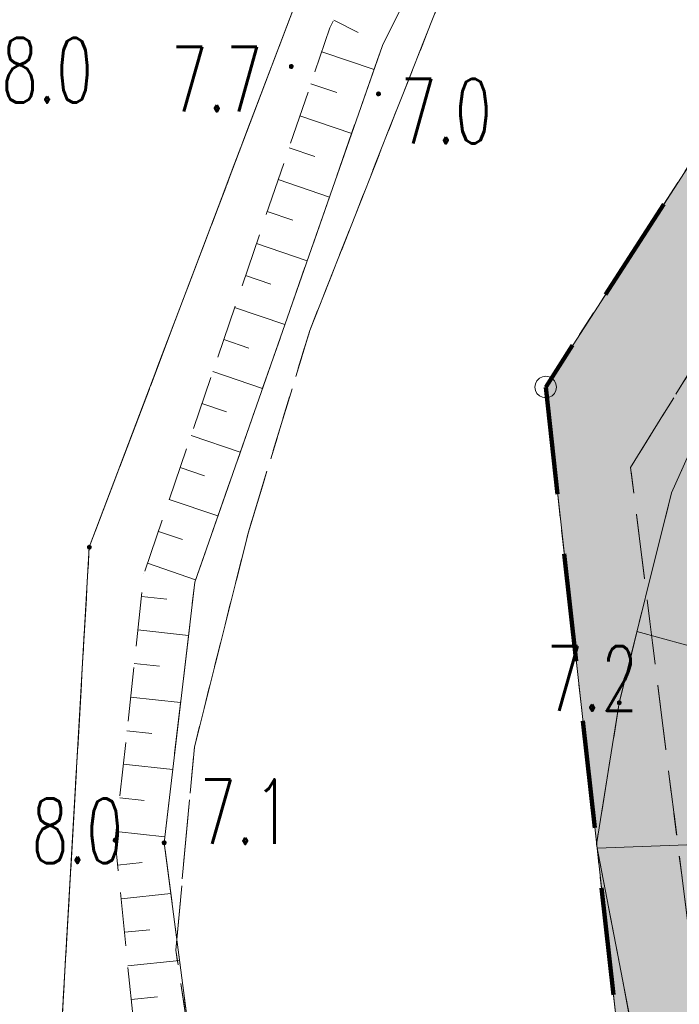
# Model space of a CAD drawing. Header units: millimetres. Extents: x -367306 to 168495, y -187323 to 82034.
# Tile 14 of 170: x -80115 to -64795, y -98903 to -76046. Entities that reach past the tile are written whole.
import ezdxf

# ---------------------------------------------------------------- set-up
doc = ezdxf.new("R2010")
doc.units = ezdxf.units.MM
doc.header["$MEASUREMENT"] = 0
for name, pattern in [('L_0_03', [1000, 500, -500]), ('L_0_05', [1750, 1250, -500]), ('L_0_06', [2000, 1500, -500]), ('Przerywana długa', [3900, 2500, -1400]), ('Przerywana gęsta', [900, 600, -300])]:
    doc.linetypes.add(name, pattern=pattern)
for name, color, linetype, lineweight, true_color in [('0_Nr_pióra__105', 7, 'Continuous', 5, 0xcae6ff), ('0_Nr_pióra__240', 7, 'Continuous', 18, 0xdcf887), ('sytuacja_Nr_pióra__65', 7, 'Continuous', 13, 0x80c2ff)]:
    doc.layers.add(name, color=color, linetype=linetype, lineweight=lineweight, true_color=true_color)
for name, color, linetype, lineweight in [('0_Nr_pióra__196', 1, 'Continuous', 100), ('Nowe_EGDE_Nr_pióra__8', 7, 'Continuous', 13), ('Nowe_EGDE_Nr_pióra__9', 7, 'Continuous', 13), ('Nowe_EGKK_Nr_pióra__8', 7, 'Continuous', 13), ('Nowe_EGKK_Nr_pióra__9', 7, 'Continuous', 13), ('Nowe_EGPG_Nr_pióra__7', 7, 'Continuous', 13), ('Nowe_EGPG_Nr_pióra__8', 7, 'Continuous', 13), ('Nowe_EGPG_Nr_pióra__9', 7, 'Continuous', 13), ('Nowe_EGUG_Nr_pióra__8', 7, 'Continuous', 13), ('Nowe_EGUG_Nr_pióra__9', 7, 'Continuous', 13), ('Nowe_OTRK_Nr_pióra__8', 7, 'Continuous', 13), ('Nowe_OTRK_Nr_pióra__9', 7, 'Continuous', 13), ('Nowe_OTRN_Nr_pióra__7', 7, 'Continuous', 13), ('Nowe_OTRN_Nr_pióra__8', 7, 'Continuous', 13), ('Nowe_OTRN_Nr_pióra__9', 7, 'Continuous', 13), ('Nowe_OTRN_O_Nr_pióra__8', 7, 'Continuous', 13), ('Nowe_OTWP_Nr_pióra__8', 7, 'Continuous', 13), ('Nowe_OTWP_Nr_pióra__9', 7, 'Continuous', 13), ('sytuacja_Nr_pióra__1', 7, 'Continuous', 13)]:
    doc.layers.add(name, color=color, linetype=linetype, lineweight=lineweight)
doc.styles.add('STYL_AUTOMATYCZNY_3', font='Simplex.shx')

msp = doc.modelspace()

# ---------------------------------------------------------------- hatches: boundary and pattern name
at = {"layer": '0_Nr_pióra__105', "linetype": 'Continuous', "lineweight": 0, "true_color": 0x505c66}
msp.add_hatch(color=251, dxfattribs=at).paths.add_polyline_path([(-67821.1, -84335.3), (-67809.7, -84435.9), (-66646.6, -94747.2), (-66188.4, -91903), (-64978.4, -87033), (-61968.4, -80313), (-55388.4, -70023), (-48488.4, -59393), (-42849.8, -50403.7), (-39078.4, -45333), (-35298.4, -38813), (-26394.5, -33540.5), (-32708.1, -34185.8), (-35272.4, -34447.9), (-35518.4, -34473), (-67752.3, -84347), (-67763.6, -84364.5)])
at = {"layer": '0_Nr_pióra__240', "linetype": 'Continuous', "lineweight": 0, "true_color": 0x2c311b}
h = msp.add_hatch(color=250, dxfattribs=at)
h.paths.add_polyline_path([(-66188.4, -91903), (-66614.5, -94548.3), (-66298.8, -97378.8), (-65984.3, -99017.4), (-65908.4, -99413), (-64712.2, -102204), (-58518.4, -110243), (-50111, -115999.3), (-47098.4, -116963), (-41453.6, -119928.7), (-34528.4, -123913), (-27542, -126699.5), (-17768.4, -130063), (-13738.4, -130763), (-10228.4, -130053), (-8250.8, -129253.7), (-6418.4, -128513), (1281.6, -122723), (6111.6, -118913), (10781.6, -111903), (16181.6, -103873), (18201.6, -100163), (20011.6, -95123), (16011.6, -93623), (16701.6, -91693), (20441.6, -93093), (21661.6, -88693), (23081.6, -83003), (27191.6, -71293), (30631.6, -60783), (31911.6, -55323), (29151.6, -51443), (28891.6, -49533), (30181.6, -45723), (31101.6, -42243), (34861.6, -35003), (38441.6, -36363), (38971.6, -36563), (43011.6, -35863), (44581.6, -34413), (45722.8, -32090.7, -0.0858455), (43856.1, -32295.1, -0.0456676), (39865.4, -31597.6, -0.4386501), (38513.6, -29386.7), (20761.8, -20593.2, 0.4093195), (15438.6, -22340.1), (11240.6, -30469.9), (6891.2, -41834.5, -0.0668962), (5615.5, -44174.5), (3147.5, -47540.4, 0.0944648), (1538.4, -50920.2), (137, -56275.4), (-2720.5, -55330.7), (-1367.1, -50171.2, -0.0924718), (512.1, -46189.6), (2949.5, -42813.9, 0.0650464), (4180.8, -40535.7), (8549.9, -29121), (12765.9, -20956.4, -0.4090793), (22094, -17890.9), (41430.9, -27449.7, 0.2885872), (44331.6, -27593), (15671.6, -9583), (6061.6, -22143), (-2038, -25712.7), (-2368.4, -26663), (-4378.4, -29603), (-6808.4, -31263), (-17975.2, -32480.7), (-18010.6, -32516.1), (-18046.1, -32585.8), (-18058.4, -32663), (-18054.4, -32688.2), (-26394.5, -33540.5), (-35298.4, -38813), (-39078.4, -45333), (-42849.8, -50403.7), (-48488.4, -59393), (-55388.4, -70023), (-61968.4, -80313), (-64978.4, -87033)])
h.paths.add_polyline_path([(-22028.4, -110463), (-14458.4, -114383), (-10478.4, -106393), (-10731.3, -106263.8), (-17938.4, -102583), (-21362.4, -109180), (-27768.4, -106013), (-28428.4, -107313)], flags=0)
h.paths.add_polyline_path([(-14658.4, -104253), (-10731.3, -106263.8), (-7868.4, -101253), (-9425.6, -100474.4), (-10288.4, -100043), (-11968.4, -103343), (-10808.4, -103943), (-9768.4, -101903), (-9568.4, -102003), (-10928.4, -104763), (-14088.4, -103153)], flags=0)
at = {"layer": 'Nowe_EGPG_Nr_pióra__7', "linetype": 'Continuous', "lineweight": 13}
msp.add_hatch(color=7, dxfattribs=at).paths.add_polyline_path([(-78498.4, -88338), (-78484.5, -88335.8), (-78471.9, -88329.4), (-78462, -88319.5), (-78455.6, -88306.9), (-78453.4, -88293), (-78455.6, -88279.1), (-78462, -88266.6), (-78471.9, -88256.6), (-78484.5, -88250.2), (-78498.4, -88248), (-78512.3, -88250.2), (-78524.8, -88256.6), (-78534.8, -88266.6), (-78541.2, -88279.1), (-78543.4, -88293), (-78541.2, -88306.9), (-78534.8, -88319.5), (-78524.8, -88329.4), (-78512.3, -88335.8)])
at = {"layer": 'Nowe_OTRN_Nr_pióra__7', "linetype": 'Continuous', "lineweight": 13}
for points in [[(-73851.7, -77132.8), (-73850.2, -77144.5), (-73845.7, -77155.3), (-73838.5, -77164.7), (-73829.2, -77171.8), (-73818.4, -77176.3), (-73806.7, -77177.8), (-73795.1, -77176.3), (-73784.2, -77171.8), (-73774.9, -77164.7), (-73767.7, -77155.3), (-73763.2, -77144.5), (-73761.7, -77132.8), (-73763.2, -77121.2), (-73767.7, -77110.3), (-73774.9, -77101), (-73784.2, -77093.9), (-73795.1, -77089.4), (-73806.7, -77087.8), (-73818.4, -77089.4), (-73829.2, -77093.9), (-73838.5, -77101), (-73845.7, -77110.3), (-73850.2, -77121.2)], [(-71826.5, -77769.2), (-71824.9, -77780.9), (-71820.4, -77791.7), (-71813.3, -77801.1), (-71804, -77808.2), (-71793.1, -77812.7), (-71781.5, -77814.2), (-71769.8, -77812.7), (-71759, -77808.2), (-71749.6, -77801.1), (-71742.5, -77791.7), (-71738, -77780.9), (-71736.5, -77769.2), (-71738, -77757.6), (-71742.5, -77746.7), (-71749.6, -77737.4), (-71759, -77730.3), (-71769.8, -77725.8), (-71781.5, -77724.2), (-71793.1, -77725.8), (-71804, -77730.3), (-71813.3, -77737.4), (-71820.4, -77746.7), (-71824.9, -77757.6)], [(-66233.4, -91903), (-66231.8, -91914.7), (-66227.4, -91925.5), (-66220.2, -91934.8), (-66210.9, -91942), (-66200, -91946.5), (-66188.4, -91948), (-66176.7, -91946.5), (-66165.9, -91942), (-66156.6, -91934.8), (-66149.4, -91925.5), (-66144.9, -91914.7), (-66143.4, -91903), (-66144.9, -91891.4), (-66149.4, -91880.5), (-66156.6, -91871.2), (-66165.9, -91864), (-66176.7, -91859.6), (-66188.4, -91858), (-66200, -91859.6), (-66210.9, -91864), (-66220.2, -91871.2), (-66227.4, -91880.5), (-66231.8, -91891.4)], [(-77943.4, -95093), (-77941.8, -95104.7), (-77937.4, -95115.5), (-77930.2, -95124.8), (-77920.9, -95132), (-77910, -95136.5), (-77898.4, -95138), (-77886.7, -95136.5), (-77875.9, -95132), (-77866.6, -95124.8), (-77859.4, -95115.5), (-77854.9, -95104.7), (-77853.4, -95093), (-77854.9, -95081.4), (-77859.4, -95070.5), (-77866.6, -95061.2), (-77875.9, -95054), (-77886.7, -95049.6), (-77898.4, -95048), (-77910, -95049.6), (-77920.9, -95054), (-77930.2, -95061.2), (-77937.4, -95070.5), (-77941.8, -95081.4)], [(-76803.4, -95153), (-76801.8, -95164.7), (-76797.4, -95175.5), (-76790.2, -95184.8), (-76780.9, -95192), (-76770, -95196.5), (-76758.4, -95198), (-76746.7, -95196.5), (-76735.9, -95192), (-76726.6, -95184.8), (-76719.4, -95175.5), (-76714.9, -95164.7), (-76713.4, -95153), (-76714.9, -95141.4), (-76719.4, -95130.5), (-76726.6, -95121.2), (-76735.9, -95114), (-76746.7, -95109.6), (-76758.4, -95108), (-76770, -95109.6), (-76780.9, -95114), (-76790.2, -95121.2), (-76797.4, -95130.5), (-76801.8, -95141.4)]]:
    msp.add_hatch(color=7, dxfattribs=at).paths.add_polyline_path(points)
at = {"layer": 'sytuacja_Nr_pióra__65', "linetype": 'Continuous', "lineweight": 0, "true_color": 0x192633}
h = msp.add_hatch(color=179, dxfattribs=at)
h.paths.add_polyline_path([(-35518.4, -34473), (-67898.4, -84573), (-66138.4, -100353), (-58518.4, -110243), (-42598.4, -121143), (-16648.4, -132123), (-1348.4, -129693), (3325.5, -137445.8), (6501.6, -134653), (31321.6, -148073), (43551.6, -131243), (55981.6, -97123), (70921.6, -40873), (56311.6, -36173), (44331.6, -27593), (34641.9, -21548.3), (33406.4, -22351.9), (22129.7, -25856.9, 0.3125645), (16459.2, -35763.1, 0.0639815), (16561.6, -47403, -0.0641372), (20517.6, -68873.4, -0.1525468), (13695.5, -93630.2), (3435.8, -112923.9, -0.0818728), (1461.6, -115509.5), (-6521.8, -122921.4, -0.1451753), (-12306.4, -125248.3, -0.1061481), (-20698.4, -125033, -0.0211831), (-52070.1, -110031, -0.0156571), (-52613.6, -109720), (-56888.4, -107093), (-58193.1, -105873.8, -0.0772249), (-60088.2, -103457.7), (-61531.9, -100882.9, -0.0991166), (-62742.3, -97148), (-63291.3, -92429.4, -0.0773758), (-63172.5, -89355.1), (-62676, -86815.8, -0.093547), (-61301.5, -83370.5), (-34907, -41842.2, -0.0487492), (-33708.7, -40309.7), (-33683.4, -40283.1, -0.1375551), (-29041.8, -37523.5, -0.0442175), (-27588.1, -37267), (-16029.6, -36267.8, 0.1385926), (-10942.3, -34343.2), (-4215.8, -29365.2), (-2512.8, -27715.9, 0.2008798), (-1007.6, -25258.6), (-17808.4, -32663)])
h.paths.add_polyline_path([(33381.6, -100123), (34081.6, -98183), (16701.6, -91693), (16011.6, -93623)], flags=0)

# ---------------------------------------------------------------- linework, layer by layer
at = {"layer": '0_Nr_pióra__196', "color": 1, "linetype": 'Przerywana długa', "lineweight": 100}
msp.add_lwpolyline([(55981.6, -97123), (70921.6, -40873), (56311.6, -36173), (44331.6, -27593), (15671.6, -9583), (6061.6, -22143), (-17808.4, -32663), (-35518.4, -34473), (-67898.4, -84573), (-66138.4, -100353), (-58518.4, -110243), (-42598.4, -121143), (-16648.4, -132123), (-1348.4, -129693), (3325.5, -137445.8), (6501.6, -134653), (31321.6, -148073), (43551.6, -131243)], close=True, dxfattribs=at)
at = {"layer": 'Nowe_EGDE_Nr_pióra__8', "color": 7, "linetype": 'Continuous', "lineweight": 13}
for p, q in [((-67898.4, -84573), (-67898.3, -84573)), ((-67898.4, -84573), (-67898.3, -84573)), ((-78498.4, -88293), (-78498.3, -88293)), ((-78498.4, -88293), (-78498.3, -88293))]:
    msp.add_line(p, q, dxfattribs=at)
at = {"layer": 'Nowe_EGDE_Nr_pióra__9', "color": 7, "linetype": 'Continuous', "lineweight": 13, "flags": 128}
for points in [[(-32248.4, -2403), (-37968.4, -18833), (-52388.4, -43803), (-56478.4, -49323), (-64648.4, -60323), (-72848.4, -73393), (-78498.4, -88293), (-79228.4, -100953), (-73598.4, -112563), (-60298.4, -123133), (-36138.4, -137363), (-13438.4, -142123), (-1728.4, -140123), (3311.6, -137403), (-1348.4, -129693), (-16648.4, -132123), (-42598.4, -121143), (-58518.4, -110243), (-66138.4, -100353), (-67898.4, -84573), (-35518.4, -34473), (-22298.4, -1863)], [(-78498.4, -88293), (-72848.4, -73393)], [(-79228.4, -100953), (-78498.4, -88293)]]:
    msp.add_lwpolyline(points, dxfattribs=at)
msp.add_lwpolyline([(55981.6, -97123), (70921.6, -40873), (56311.6, -36173), (44331.6, -27593), (15671.6, -9583), (6061.6, -22143), (-17808.4, -32663), (-35518.4, -34473), (-67898.4, -84573), (-66138.4, -100353), (-58518.4, -110243), (-42598.4, -121143), (-16648.4, -132123), (-1348.4, -129693), (3311.6, -137403), (6501.6, -134653), (31321.6, -148073), (43551.6, -131243)], close=True, dxfattribs=at)
at = {"layer": 'Nowe_EGKK_Nr_pióra__8', "color": 7, "linetype": 'Continuous', "lineweight": 13}
for p, q in [((-73378.4, -83263), (-73378.3, -83263)), ((-73378.4, -83263), (-73378.3, -83263)), ((-65928.4, -86443), (-65928.3, -86443)), ((-74808.4, -87963), (-74808.3, -87963)), ((-74808.4, -87963), (-74808.3, -87963)), ((-78498.4, -88293), (-78498.3, -88293)), ((-78498.4, -88293), (-78498.3, -88293)), ((-76058.4, -92933), (-76058.3, -92933)), ((-76058.4, -92933), (-76058.3, -92933)), ((-76488.4, -97643), (-76488.3, -97643)), ((-76488.4, -97643), (-76488.3, -97643))]:
    msp.add_line(p, q, dxfattribs=at)
at = {"layer": 'Nowe_EGKK_Nr_pióra__9', "color": 7, "linetype": 'L_0_06', "lineweight": 13, "flags": 128}
msp.add_lwpolyline([(-65928.4, -86443), (-46598.4, -55193), (-32708.1, -34185.8), (-25888.4, -18613), (-19538.4, -3963), (-15289, 2905.3), (-7768.4, 34407), (-6478.4, 39617), (-9198.5, 39673.5), (-11138.4, 31577), (-9490.8, 31378.4), (-12278.4, 26477), (-12397.1, 25976.7), (-13078.4, 26127), (-24358.4, -3553), (-29788.4, -3963), (-32958.4, -14253), (-43448.4, -33613), (-62598.4, -63213), (-70068.4, -74873), (-73378.4, -83263), (-74808.4, -87963), (-76058.4, -92933), (-76488.4, -97643), (-76148.4, -99903), (-74478.4, -105063), (-71748.4, -109473), (-68778.4, -112643), (-63278.4, -117253), (-36888.4, -133563), (-29028.4, -136863), (-23848.4, -137733), (-15768.4, -138533), (-6768.4, -139353), (-3598.4, -138483), (-438.4, -136613), (1879.8, -135034.1), (3281.6, -133823), (12911.6, -125533), (23321.6, -113373), (29441.6, -101683), (31601.6, -96903), (39431.6, -73863), (55391.6, -79203), (56561.6, -81483), (58691.6, -82183), (59421.6, -76943), (62241.6, -69543), (68811.6, -45163), (66821.6, -44573), (60191.6, -64873), (57641.6, -74443), (41611.6, -68353), (55048, -35268), (61231.6, -20173), (54061.6, -15833), (47506.2, -29866.6), (46621.6, -31733), (42301.6, -37993), (38441.6, -36363), (31721.6, -45713), (29651.6, -50493), (32131.6, -55673), (28631.6, -68213), (23091.6, -85543), (18891.6, -95613), (19151.6, -99663), (15641.6, -105623), (7471.6, -118773), (-568.4, -125543), (-4988.4, -128413), (-15438.4, -130493), (-41388.4, -119513), (-56468.4, -109643), (-64298.4, -99413)], close=True, dxfattribs=at)
for points in [[(-78498.4, -88293), (-72848.4, -73393)], [(-72848.4, -73393), (-78498.4, -88293)], [(-73378.4, -83263), (-70068.4, -74873)], [(-74808.4, -87963), (-73378.4, -83263)], [(-76058.4, -92933), (-74808.4, -87963)], [(-79228.4, -100953), (-78498.4, -88293)], [(-78498.4, -88293), (-79228.4, -100953)], [(-76488.4, -97643), (-76058.4, -92933)], [(-76148.4, -99903), (-76488.4, -97643)]]:
    msp.add_lwpolyline(points, dxfattribs=at)
at = {"layer": 'Nowe_EGPG_Nr_pióra__8', "color": 7, "linetype": 'Continuous', "lineweight": 13}
for p, q in [((-67975.6, -84335.3), (-67975.6, -84335.3)), ((-67898.4, -84323), (-67898.3, -84323)), ((-67821.1, -84335.3), (-67821.1, -84335.3)), ((-68136.1, -84495.8), (-68136.1, -84495.8)), ((-68100.6, -84426.1), (-68100.6, -84426.1)), ((-68045.3, -84370.8), (-68045.3, -84370.8)), ((-67751.4, -84370.8), (-67751.4, -84370.8)), ((-67696.1, -84426.1), (-67696.1, -84426.1)), ((-67660.6, -84495.8), (-67660.6, -84495.8)), ((-68148.4, -84573), (-68148.3, -84573)), ((-68136.1, -84650.3), (-68136.1, -84650.3)), ((-68100.6, -84720), (-68100.6, -84720)), ((-68045.3, -84775.3), (-68045.3, -84775.3)), ((-67751.4, -84775.3), (-67751.4, -84775.3)), ((-67696.1, -84720), (-67696.1, -84720)), ((-67660.6, -84650.3), (-67660.6, -84650.3)), ((-67648.4, -84573), (-67648.3, -84573)), ((-67975.6, -84810.8), (-67975.6, -84810.8)), ((-67898.4, -84823), (-67898.3, -84823)), ((-67821.1, -84810.8), (-67821.1, -84810.8)), ((-78543.4, -88293), (-78543.3, -88293)), ((-78541.2, -88279.1), (-78541.1, -88279.1)), ((-78541.2, -88306.9), (-78541.1, -88306.9)), ((-78534.8, -88266.6), (-78534.7, -88266.6)), ((-78534.8, -88319.5), (-78534.7, -88319.5)), ((-78524.8, -88256.6), (-78524.8, -88256.6)), ((-78524.8, -88329.4), (-78524.8, -88329.4)), ((-78512.3, -88250.2), (-78512.2, -88250.2)), ((-78512.3, -88335.8), (-78512.2, -88335.8)), ((-78498.4, -88248), (-78498.3, -88248)), ((-78498.4, -88338), (-78498.3, -88338)), ((-78484.5, -88250.2), (-78484.4, -88250.2)), ((-78484.5, -88335.8), (-78484.4, -88335.8)), ((-78471.9, -88256.6), (-78471.9, -88256.6)), ((-78471.9, -88329.4), (-78471.9, -88329.4)), ((-78462, -88266.6), (-78461.9, -88266.6)), ((-78462, -88319.5), (-78461.9, -88319.5)), ((-78455.6, -88279.1), (-78455.5, -88279.1)), ((-78455.6, -88306.9), (-78455.5, -88306.9)), ((-78453.4, -88293), (-78453.3, -88293))]:
    msp.add_line(p, q, dxfattribs=at)
at = {"layer": 'Nowe_EGPG_Nr_pióra__9', "color": 7, "linetype": 'Continuous', "lineweight": 13, "flags": 128}
for points in [[(-67898.4, -84323), (-67821.1, -84335.3), (-67751.4, -84370.8), (-67696.1, -84426.1), (-67660.6, -84495.8), (-67648.4, -84573), (-67660.6, -84650.3), (-67696.1, -84720), (-67751.4, -84775.3), (-67821.1, -84810.8), (-67898.4, -84823), (-67975.6, -84810.8), (-68045.3, -84775.3), (-68100.6, -84720), (-68136.1, -84650.3), (-68148.4, -84573), (-68136.1, -84495.8), (-68100.6, -84426.1), (-68045.3, -84370.8), (-67975.6, -84335.3)], [(-78498.4, -88338), (-78484.5, -88335.8), (-78471.9, -88329.4), (-78462, -88319.5), (-78455.6, -88306.9), (-78453.4, -88293), (-78455.6, -88279.1), (-78462, -88266.6), (-78471.9, -88256.6), (-78484.5, -88250.2), (-78498.4, -88248), (-78512.3, -88250.2), (-78524.8, -88256.6), (-78534.8, -88266.6), (-78541.2, -88279.1), (-78543.4, -88293), (-78541.2, -88306.9), (-78534.8, -88319.5), (-78524.8, -88329.4), (-78512.3, -88335.8)]]:
    msp.add_lwpolyline(points, close=True, dxfattribs=at)
at = {"layer": 'Nowe_EGUG_Nr_pióra__8', "color": 7, "linetype": 'Continuous', "lineweight": 13}
for p, q in [((-73378.4, -83263), (-73378.3, -83263)), ((-73378.4, -83263), (-73378.3, -83263)), ((-65928.4, -86443), (-65928.3, -86443)), ((-65928.4, -86443), (-65928.3, -86443)), ((-74808.4, -87963), (-74808.3, -87963)), ((-74808.4, -87963), (-74808.3, -87963)), ((-78498.4, -88293), (-78498.3, -88293)), ((-78498.4, -88293), (-78498.3, -88293)), ((-76058.4, -92933), (-76058.3, -92933)), ((-76058.4, -92933), (-76058.3, -92933)), ((-76488.4, -97643), (-76488.3, -97643)), ((-76488.4, -97643), (-76488.3, -97643))]:
    msp.add_line(p, q, dxfattribs=at)
at = {"layer": 'Nowe_EGUG_Nr_pióra__9', "color": 7, "linetype": 'L_0_03', "lineweight": 13, "flags": 128}
for points in [[(-65928.4, -86443), (-46598.4, -55193), (-32708.1, -34185.8), (-25888.4, -18613), (-19538.4, -3963), (-15289, 2905.3), (-7768.4, 34407), (-6478.4, 39617), (-9198.5, 39673.5), (-11138.4, 31577), (-9490.8, 31378.4), (-12278.4, 26477), (-12397.1, 25976.7), (-13078.4, 26127), (-24358.4, -3553), (-29788.4, -3963), (-32958.4, -14253), (-43448.4, -33613), (-62598.4, -63213), (-70068.4, -74873), (-73378.4, -83263), (-74808.4, -87963), (-76058.4, -92933), (-76488.4, -97643), (-76148.4, -99903), (-74478.4, -105063), (-71748.4, -109473), (-68778.4, -112643), (-63278.4, -117253), (-36888.4, -133563), (-29028.4, -136863), (-23848.4, -137733), (-15768.4, -138533), (-6768.4, -139353), (-3598.4, -138483), (-438.4, -136613), (1879.8, -135034.1), (3281.6, -133823), (12911.6, -125533), (23321.6, -113373), (29441.6, -101683), (31601.6, -96903), (39431.6, -73863), (55391.6, -79203), (56561.6, -81483), (58691.6, -82183), (59421.6, -76943), (62241.6, -69543), (68811.6, -45163), (66821.6, -44573), (60191.6, -64873), (57641.6, -74443), (41611.6, -68353), (55048, -35268), (61231.6, -20173), (54061.6, -15833), (47506.2, -29866.6), (46621.6, -31733), (42301.6, -37993), (38441.6, -36363), (31721.6, -45713), (29651.6, -50493), (32131.6, -55673), (28631.6, -68213), (23091.6, -85543), (18891.6, -95613), (19151.6, -99663), (15641.6, -105623), (7471.6, -118773), (-568.4, -125543), (-4988.4, -128413), (-15438.4, -130493), (-41388.4, -119513), (-56468.4, -109643), (-64298.4, -99413)], [(28631.6, -68213), (32131.6, -55673), (29651.6, -50493), (31721.6, -45713), (38441.6, -36363), (42301.6, -37993), (46621.6, -31733), (47506.2, -29866.6), (44331.6, -27593), (33560.7, -20824.5), (15671.6, -9583), (6061.6, -22143), (-17808.4, -32663), (-32708.1, -34185.8), (-46598.4, -55193), (-65928.4, -86443), (-64298.4, -99413), (-56468.4, -109643), (-41388.4, -119513), (-15438.4, -130493), (-4988.4, -128413), (-568.4, -125543), (7471.6, -118773), (15641.6, -105623), (19151.6, -99663), (18891.6, -95613), (23091.6, -85543)]]:
    msp.add_lwpolyline(points, close=True, dxfattribs=at)
for points in [[(-78498.4, -88293), (-72848.4, -73393)], [(-72848.4, -73393), (-78498.4, -88293)], [(-73378.4, -83263), (-70068.4, -74873)], [(-74808.4, -87963), (-73378.4, -83263)], [(-76058.4, -92933), (-74808.4, -87963)], [(-79228.4, -100953), (-78498.4, -88293)], [(-78498.4, -88293), (-79228.4, -100953)], [(-76488.4, -97643), (-76058.4, -92933)], [(-76148.4, -99903), (-76488.4, -97643)]]:
    msp.add_lwpolyline(points, dxfattribs=at)
at = {"layer": 'Nowe_OTRK_Nr_pióra__8', "color": 7, "linetype": 'Continuous', "lineweight": 13}
for p, q in [((-72822.2, -76058), (-72822.2, -76058)), ((-72908.4, -76233), (-72908.3, -76233)), ((-72249.9, -76339.8), (-72249.9, -76339.8)), ((-73098.5, -76790.6), (-73098.4, -76790.6)), ((-71688.4, -76643), (-71688.3, -76643)), ((-71884.8, -77204.4), (-71884.8, -77204.4)), ((-73351.6, -77532.8), (-73351.5, -77532.8)), ((-72747.7, -77738.7), (-72747.6, -77738.7)), ((-73604.6, -78275), (-73604.6, -78275)), ((-72402.8, -78684.8), (-72402.8, -78684.8)), ((-73857.7, -79017.2), (-73857.6, -79017.2)), ((-73259.8, -79221.1), (-73259.7, -79221.1)), ((-74110.7, -79759.4), (-74110.7, -79759.4)), ((-72920.8, -80165.1), (-72920.8, -80165.1)), ((-74363.8, -80501.6), (-74363.8, -80501.6)), ((-73771.8, -80703.4), (-73771.8, -80703.4)), ((-74616.9, -81243.8), (-74616.8, -81243.8)), ((-73438.8, -81645.5), (-73438.8, -81645.5)), ((-74869.9, -81986), (-74869.9, -81986)), ((-74283.9, -82185.8), (-74283.8, -82185.8)), ((-75123, -82728.2), (-75122.9, -82728.2)), ((-73956.8, -83125.8), (-73956.8, -83125.8)), ((-75376.1, -83470.4), (-75376, -83470.4)), ((-74795.9, -83668.2), (-74795.9, -83668.2)), ((-75629.1, -84212.6), (-75629.1, -84212.6)), ((-74474.8, -84606.2), (-74474.8, -84606.2)), ((-75882.2, -84954.8), (-75882.1, -84954.8)), ((-75308, -85150.6), (-75308, -85150.6)), ((-76135.2, -85697), (-76135.2, -85697)), ((-74992.8, -86086.5), (-74992.8, -86086.5)), ((-76388.3, -86439.2), (-76388.3, -86439.2)), ((-75820.1, -86632.9), (-75820, -86632.9)), ((-64978.4, -87033), (-64978.3, -87033)), ((-76641.4, -87181.4), (-76641.3, -87181.4)), ((-75510.8, -87566.8), (-75510.8, -87566.8)), ((-76894.4, -87923.6), (-76894.4, -87923.6)), ((-76332.1, -88115.3), (-76332.1, -88115.3)), ((-77147.5, -88665.8), (-77147.4, -88665.8)), ((-77228.4, -88903), (-77228.3, -88903)), ((-76048.4, -89103), (-76048.3, -89103)), ((-76028.8, -89047.2), (-76028.8, -89047.2)), ((-77285.8, -89433.4), (-77285.7, -89433.4)), ((-76694, -89497.5), (-76693.9, -89497.5)), ((-77370.2, -90213), (-77370.1, -90213)), ((-65778.2, -90252.1), (-65778.1, -90252.1)), ((-76193.6, -90340.4), (-76193.5, -90340.4)), ((-77454.6, -90992.6), (-77454.5, -90992.6)), ((-76869.8, -91055.9), (-76869.7, -91055.9)), ((-77538.9, -91772.2), (-77538.9, -91772.2)), ((-76376.4, -91898), (-76376.3, -91898)), ((-66188.4, -91903), (-66188.3, -91903)), ((-77623.3, -92551.8), (-77623.3, -92551.8)), ((-77045.6, -92614.4), (-77045.5, -92614.4)), ((-77707.7, -93331.4), (-77707.7, -93331.4)), ((-76559.2, -93455.7), (-76559.1, -93455.7)), ((-77792.1, -94111), (-77792, -94111)), ((-77221.3, -94172.8), (-77221.3, -94172.8)), ((-77876.5, -94890.6), (-77876.4, -94890.6)), ((-76742, -95013.4), (-76741.9, -95013.4)), ((-77898.4, -95093), (-77898.3, -95093)), ((-76758.4, -95153), (-76758.3, -95153)), ((-66718.4, -95193), (-66718.3, -95193)), ((-66701.8, -95279.2), (-66701.8, -95279.2)), ((-77839.9, -95670.6), (-77839.8, -95670.6)), ((-77272.8, -95613.2), (-77272.8, -95613.2)), ((-77760.9, -96450.8), (-77760.9, -96450.8)), ((-76604.2, -96333.7), (-76604.1, -96333.7)), ((-77681.9, -97231), (-77681.9, -97231)), ((-77092.3, -97171.3), (-77092.2, -97171.3)), ((-77602.9, -98011.1), (-77602.9, -98011.1)), ((-76401, -97889.4), (-76401, -97889.4)), ((-76911.7, -98729.3), (-76911.6, -98729.3)), ((-77523.9, -98791.3), (-77523.9, -98791.3))]:
    msp.add_line(p, q, dxfattribs=at)
at = {"layer": 'Nowe_OTRK_Nr_pióra__9', "color": 7, "linetype": 'L_0_05', "lineweight": 13, "flags": 128}
for points in [[(-60418.4, -57243), (-64448.4, -61163), (-70038.4, -70403), (-72908.4, -76233), (-77228.4, -88903), (-77898.4, -95093), (-77008.4, -103883), (-75188.4, -108483), (-71818.4, -112263), (-65988.4, -117853), (-61458.4, -121513), (-56418.4, -124793), (-47228.4, -129903), (-40588.4, -133243), (-30078.4, -138433), (-23608.4, -140503), (-14108.4, -141243), (-6288.4, -140963), (-3098.4, -140303), (121.6, -138413), (2401.6, -136703), (4951.6, -134603), (14459.1, -126168.4), (24075.4, -113943.7), (26472.9, -109925.5), (31386.9, -99376.6), (29323.2, -98604.3), (24650.6, -109225.4), (19960.7, -116004.7), (16778.8, -119626.3), (14556.7, -122153.9), (12029.4, -124648.7), (8434.3, -128173.8), (3301.6, -133843), (1879.8, -135034.1), (-788.4, -137103), (-3798.4, -139183), (-6448.4, -139483), (-14148.4, -139963), (-23348.4, -138763), (-29648.4, -137023), (-40048.4, -131853), (-46638.4, -128463), (-55368.4, -123153), (-60568.4, -120043), (-65388.4, -116613), (-70928.4, -111463), (-73788.4, -107783), (-75708.4, -103193), (-76758.4, -95153), (-76048.4, -89103), (-71688.4, -76643), (-68828.4, -70923), (-63248.4, -61643)], [(-43878.4, -65473), (-47778.4, -70193), (-51838.4, -75303), (-56908.4, -82373), (-60268.4, -87193), (-62158.4, -90323), (-62828.4, -92773), (-62618.4, -98443), (-62048.4, -102123), (-60178.4, -105633), (-57538.4, -107923), (-52878.4, -110833), (-46068.4, -114243), (-32558.4, -121043), (-20868.4, -126143), (-16558.4, -126773), (-13308.4, -126603), (-9418.4, -125643), (-5808.4, -123793), (-38.4, -119013), (711.6, -119713), (401.6, -121953), (1281.6, -122723), (-6418.4, -128513), (-10228.4, -130053), (-13738.4, -130763), (-17768.4, -130063), (-27578.4, -126673), (-34528.4, -123913), (-41388.4, -119963), (-47098.4, -116963), (-54038.4, -114743), (-56888.4, -111113), (-60038.4, -109453), (-62558.4, -106063), (-64438.4, -102843), (-65908.4, -99413), (-66718.4, -95193), (-66188.4, -91903), (-64978.4, -87033), (-61968.4, -80313), (-55388.4, -70023), (-48488.4, -59393), (-45588.4, -61743), (-44508.4, -62953)]]:
    msp.add_lwpolyline(points, close=True, dxfattribs=at)
at = {"layer": 'Nowe_OTRK_Nr_pióra__9', "color": 7, "linetype": 'Continuous', "lineweight": 13, "flags": 128}
for points in [[(-72822.2, -76058), (-72249.9, -76339.8)], [(-71884.8, -77204.4), (-73098.5, -76790.6)], [(-73351.6, -77532.8), (-72747.7, -77738.7)], [(-72402.8, -78684.8), (-73604.6, -78275)], [(-73857.7, -79017.2), (-73259.8, -79221.1)], [(-72920.8, -80165.1), (-74110.7, -79759.4)], [(-74363.8, -80501.6), (-73771.8, -80703.4)], [(-73438.8, -81645.5), (-74616.9, -81243.8)], [(-74869.9, -81986), (-74283.9, -82185.8)], [(-73956.8, -83125.8), (-75123, -82728.2)], [(-75376.1, -83470.4), (-74795.9, -83668.2)], [(-74474.8, -84606.2), (-75629.1, -84212.6)], [(-75882.2, -84954.8), (-75308, -85150.6)], [(-74992.8, -86086.5), (-76135.2, -85697)], [(-76388.3, -86439.2), (-75820.1, -86632.9)], [(-75510.8, -87566.8), (-76641.4, -87181.4)], [(-76894.4, -87923.6), (-76332.1, -88115.3)], [(-76028.8, -89047.2), (-77147.5, -88665.8)], [(-77285.8, -89433.4), (-76694, -89497.5)], [(-76193.6, -90340.4), (-77370.2, -90213)], [(-62392.2, -91178), (-65778.2, -90252.1)], [(-77454.6, -90992.6), (-76869.8, -91055.9)], [(-76376.4, -91898), (-77538.9, -91772.2)], [(-77623.3, -92551.8), (-77045.6, -92614.4)], [(-76559.2, -93455.7), (-77707.7, -93331.4)], [(-77792.1, -94111), (-77221.3, -94172.8)], [(-76742, -95013.4), (-77876.5, -94890.6)], [(-62741, -95132.5), (-66701.8, -95279.2)], [(-77839.9, -95670.6), (-77272.8, -95613.2)], [(-77760.9, -96450.8), (-76604.2, -96333.7)], [(-77681.9, -97231), (-77092.3, -97171.3)], [(-77602.9, -98011.1), (-76401, -97889.4)], [(-77523.9, -98791.3), (-76911.7, -98729.3)]]:
    msp.add_lwpolyline(points, dxfattribs=at)
at = {"layer": 'Nowe_OTRN_Nr_pióra__8', "color": 7, "linetype": 'Continuous', "lineweight": 13}
for p, q in [((-73851.7, -77132.8), (-73851.7, -77132.8)), ((-73850.2, -77121.2), (-73850.1, -77121.2)), ((-73850.2, -77144.5), (-73850.1, -77144.5)), ((-73845.7, -77110.3), (-73845.6, -77110.3)), ((-73845.7, -77155.3), (-73845.6, -77155.3)), ((-73838.5, -77101), (-73838.5, -77101)), ((-73838.5, -77164.7), (-73838.5, -77164.7)), ((-73829.2, -77093.9), (-73829.2, -77093.9)), ((-73829.2, -77171.8), (-73829.2, -77171.8)), ((-73818.4, -77089.4), (-73818.3, -77089.4)), ((-73818.4, -77176.3), (-73818.3, -77176.3)), ((-73806.7, -77087.8), (-73806.7, -77087.8)), ((-73806.7, -77177.8), (-73806.7, -77177.8)), ((-73795.1, -77089.4), (-73795, -77089.4)), ((-73795.1, -77176.3), (-73795, -77176.3)), ((-73784.2, -77093.9), (-73784.2, -77093.9)), ((-73784.2, -77171.8), (-73784.2, -77171.8)), ((-73774.9, -77101), (-73774.8, -77101)), ((-73774.9, -77164.7), (-73774.8, -77164.7)), ((-73767.7, -77110.3), (-73767.7, -77110.3)), ((-73767.7, -77155.3), (-73767.7, -77155.3)), ((-73763.2, -77121.2), (-73763.2, -77121.2)), ((-73763.2, -77144.5), (-73763.2, -77144.5)), ((-73761.7, -77132.8), (-73761.7, -77132.8)), ((-71826.5, -77769.2), (-71826.4, -77769.2)), ((-71824.9, -77757.6), (-71824.9, -77757.6)), ((-71824.9, -77780.9), (-71824.9, -77780.9)), ((-71820.4, -77746.7), (-71820.4, -77746.7)), ((-71820.4, -77791.7), (-71820.4, -77791.7)), ((-71813.3, -77737.4), (-71813.2, -77737.4)), ((-71813.3, -77801.1), (-71813.2, -77801.1)), ((-71804, -77730.3), (-71803.9, -77730.3)), ((-71804, -77808.2), (-71803.9, -77808.2)), ((-71793.1, -77725.8), (-71793.1, -77725.8)), ((-71793.1, -77812.7), (-71793.1, -77812.7)), ((-71781.5, -77724.2), (-71781.4, -77724.2)), ((-71781.5, -77814.2), (-71781.4, -77814.2)), ((-71769.8, -77725.8), (-71769.8, -77725.8)), ((-71769.8, -77812.7), (-71769.8, -77812.7)), ((-71759, -77730.3), (-71758.9, -77730.3)), ((-71759, -77808.2), (-71758.9, -77808.2)), ((-71749.6, -77737.4), (-71749.6, -77737.4)), ((-71749.6, -77801.1), (-71749.6, -77801.1)), ((-71742.5, -77746.7), (-71742.4, -77746.7)), ((-71742.5, -77791.7), (-71742.4, -77791.7)), ((-71738, -77757.6), (-71737.9, -77757.6)), ((-71738, -77780.9), (-71737.9, -77780.9)), ((-71736.5, -77769.2), (-71736.4, -77769.2)), ((-66227.4, -91880.5), (-66227.3, -91880.5)), ((-66220.2, -91871.2), (-66220.1, -91871.2)), ((-66210.9, -91864), (-66210.8, -91864)), ((-66200, -91859.6), (-66200, -91859.6)), ((-66188.4, -91858), (-66188.3, -91858)), ((-66176.7, -91859.6), (-66176.7, -91859.6)), ((-66165.9, -91864), (-66165.8, -91864)), ((-66156.6, -91871.2), (-66156.5, -91871.2)), ((-66149.4, -91880.5), (-66149.4, -91880.5)), ((-66233.4, -91903), (-66233.3, -91903)), ((-66231.8, -91891.4), (-66231.8, -91891.4)), ((-66231.8, -91914.7), (-66231.8, -91914.7)), ((-66227.4, -91925.5), (-66227.3, -91925.5)), ((-66220.2, -91934.8), (-66220.1, -91934.8)), ((-66210.9, -91942), (-66210.8, -91942)), ((-66200, -91946.5), (-66200, -91946.5)), ((-66188.4, -91948), (-66188.3, -91948)), ((-66176.7, -91946.5), (-66176.7, -91946.5)), ((-66165.9, -91942), (-66165.8, -91942)), ((-66156.6, -91934.8), (-66156.5, -91934.8)), ((-66149.4, -91925.5), (-66149.4, -91925.5)), ((-66144.9, -91891.4), (-66144.9, -91891.4)), ((-66144.9, -91914.7), (-66144.9, -91914.7)), ((-66143.4, -91903), (-66143.3, -91903)), ((-77941.8, -95081.4), (-77941.8, -95081.4)), ((-77937.4, -95070.5), (-77937.3, -95070.5)), ((-77930.2, -95061.2), (-77930.1, -95061.2)), ((-77920.9, -95054), (-77920.8, -95054)), ((-77910, -95049.6), (-77910, -95049.6)), ((-77898.4, -95048), (-77898.3, -95048)), ((-77886.7, -95049.6), (-77886.7, -95049.6)), ((-77875.9, -95054), (-77875.8, -95054)), ((-77866.6, -95061.2), (-77866.5, -95061.2)), ((-77859.4, -95070.5), (-77859.4, -95070.5)), ((-77854.9, -95081.4), (-77854.9, -95081.4)), ((-77943.4, -95093), (-77943.3, -95093)), ((-77941.8, -95104.7), (-77941.8, -95104.7)), ((-77937.4, -95115.5), (-77937.3, -95115.5)), ((-77930.2, -95124.8), (-77930.1, -95124.8)), ((-77920.9, -95132), (-77920.8, -95132)), ((-77910, -95136.5), (-77910, -95136.5)), ((-77898.4, -95138), (-77898.3, -95138)), ((-77886.7, -95136.5), (-77886.7, -95136.5)), ((-77875.9, -95132), (-77875.8, -95132)), ((-77866.6, -95124.8), (-77866.5, -95124.8)), ((-77859.4, -95115.5), (-77859.4, -95115.5)), ((-77854.9, -95104.7), (-77854.9, -95104.7)), ((-77853.4, -95093), (-77853.3, -95093)), ((-76803.4, -95153), (-76803.3, -95153)), ((-76801.8, -95141.4), (-76801.8, -95141.4)), ((-76801.8, -95164.7), (-76801.8, -95164.7)), ((-76797.4, -95130.5), (-76797.3, -95130.5)), ((-76797.4, -95175.5), (-76797.3, -95175.5)), ((-76790.2, -95121.2), (-76790.1, -95121.2)), ((-76790.2, -95184.8), (-76790.1, -95184.8)), ((-76780.9, -95114), (-76780.8, -95114)), ((-76780.9, -95192), (-76780.8, -95192)), ((-76770, -95109.6), (-76770, -95109.6)), ((-76770, -95196.5), (-76770, -95196.5)), ((-76758.4, -95108), (-76758.3, -95108)), ((-76758.4, -95198), (-76758.3, -95198)), ((-76746.7, -95109.6), (-76746.7, -95109.6)), ((-76746.7, -95196.5), (-76746.7, -95196.5)), ((-76735.9, -95114), (-76735.8, -95114)), ((-76735.9, -95192), (-76735.8, -95192)), ((-76726.6, -95121.2), (-76726.5, -95121.2)), ((-76726.6, -95184.8), (-76726.5, -95184.8)), ((-76719.4, -95130.5), (-76719.4, -95130.5)), ((-76719.4, -95175.5), (-76719.4, -95175.5)), ((-76714.9, -95141.4), (-76714.9, -95141.4)), ((-76714.9, -95164.7), (-76714.9, -95164.7)), ((-76713.4, -95153), (-76713.3, -95153))]:
    msp.add_line(p, q, dxfattribs=at)
at = {"layer": 'Nowe_OTRN_Nr_pióra__9', "color": 7, "linetype": 'Continuous', "lineweight": 13, "flags": 128}
for points in [[(-73851.7, -77132.8), (-73850.2, -77144.5), (-73845.7, -77155.3), (-73838.5, -77164.7), (-73829.2, -77171.8), (-73818.4, -77176.3), (-73806.7, -77177.8), (-73795.1, -77176.3), (-73784.2, -77171.8), (-73774.9, -77164.7), (-73767.7, -77155.3), (-73763.2, -77144.5), (-73761.7, -77132.8), (-73763.2, -77121.2), (-73767.7, -77110.3), (-73774.9, -77101), (-73784.2, -77093.9), (-73795.1, -77089.4), (-73806.7, -77087.8), (-73818.4, -77089.4), (-73829.2, -77093.9), (-73838.5, -77101), (-73845.7, -77110.3), (-73850.2, -77121.2)], [(-71826.5, -77769.2), (-71824.9, -77780.9), (-71820.4, -77791.7), (-71813.3, -77801.1), (-71804, -77808.2), (-71793.1, -77812.7), (-71781.5, -77814.2), (-71769.8, -77812.7), (-71759, -77808.2), (-71749.6, -77801.1), (-71742.5, -77791.7), (-71738, -77780.9), (-71736.5, -77769.2), (-71738, -77757.6), (-71742.5, -77746.7), (-71749.6, -77737.4), (-71759, -77730.3), (-71769.8, -77725.8), (-71781.5, -77724.2), (-71793.1, -77725.8), (-71804, -77730.3), (-71813.3, -77737.4), (-71820.4, -77746.7), (-71824.9, -77757.6)], [(-66233.4, -91903), (-66231.8, -91914.7), (-66227.4, -91925.5), (-66220.2, -91934.8), (-66210.9, -91942), (-66200, -91946.5), (-66188.4, -91948), (-66176.7, -91946.5), (-66165.9, -91942), (-66156.6, -91934.8), (-66149.4, -91925.5), (-66144.9, -91914.7), (-66143.4, -91903), (-66144.9, -91891.4), (-66149.4, -91880.5), (-66156.6, -91871.2), (-66165.9, -91864), (-66176.7, -91859.6), (-66188.4, -91858), (-66200, -91859.6), (-66210.9, -91864), (-66220.2, -91871.2), (-66227.4, -91880.5), (-66231.8, -91891.4)], [(-77943.4, -95093), (-77941.8, -95104.7), (-77937.4, -95115.5), (-77930.2, -95124.8), (-77920.9, -95132), (-77910, -95136.5), (-77898.4, -95138), (-77886.7, -95136.5), (-77875.9, -95132), (-77866.6, -95124.8), (-77859.4, -95115.5), (-77854.9, -95104.7), (-77853.4, -95093), (-77854.9, -95081.4), (-77859.4, -95070.5), (-77866.6, -95061.2), (-77875.9, -95054), (-77886.7, -95049.6), (-77898.4, -95048), (-77910, -95049.6), (-77920.9, -95054), (-77930.2, -95061.2), (-77937.4, -95070.5), (-77941.8, -95081.4)], [(-76803.4, -95153), (-76801.8, -95164.7), (-76797.4, -95175.5), (-76790.2, -95184.8), (-76780.9, -95192), (-76770, -95196.5), (-76758.4, -95198), (-76746.7, -95196.5), (-76735.9, -95192), (-76726.6, -95184.8), (-76719.4, -95175.5), (-76714.9, -95164.7), (-76713.4, -95153), (-76714.9, -95141.4), (-76719.4, -95130.5), (-76726.6, -95121.2), (-76735.9, -95114), (-76746.7, -95109.6), (-76758.4, -95108), (-76770, -95109.6), (-76780.9, -95114), (-76790.2, -95121.2), (-76797.4, -95130.5), (-76801.8, -95141.4)]]:
    msp.add_lwpolyline(points, close=True, dxfattribs=at)
at = {"layer": 'Nowe_OTWP_Nr_pióra__8', "color": 7, "linetype": 'Continuous', "lineweight": 13}
for p, q in [((-71688.4, -76643), (-71688.3, -76643)), ((-64978.4, -87033), (-64978.3, -87033)), ((-76048.4, -89103), (-76048.3, -89103)), ((-66188.4, -91903), (-66188.3, -91903)), ((-76758.4, -95153), (-76758.3, -95153)), ((-66718.4, -95193), (-66718.3, -95193))]:
    msp.add_line(p, q, dxfattribs=at)
at = {"layer": 'Nowe_OTWP_Nr_pióra__9', "color": 7, "linetype": 'Continuous', "lineweight": 13, "flags": 128}
for points in [[(-29648.4, -137023), (-40048.4, -131853), (-46638.4, -128463), (-55368.4, -123153), (-60568.4, -120043), (-65388.4, -116613), (-70928.4, -111463), (-73788.4, -107783), (-75708.4, -103193), (-76758.4, -95153), (-76048.4, -89103), (-71688.4, -76643), (-68828.4, -70923), (-63248.4, -61643), (-60418.4, -57243), (-56528.4, -52113), (-54598.4, -50483), (-51708.4, -46453), (-48448.4, -41343), (-43448.4, -33613), (-40808.4, -28353), (-36918.4, -19863), (-31488.4, -6553)], [(-35298.4, -38813), (-39078.4, -45333), (-42849.8, -50403.7), (-48488.4, -59393), (-55388.4, -70023), (-61968.4, -80313), (-64978.4, -87033), (-66188.4, -91903), (-66718.4, -95193), (-65908.4, -99413), (-64438.4, -102843), (-62558.4, -106063), (-60038.4, -109453), (-56888.4, -111113), (-54038.4, -114743), (-47098.4, -116963), (-41388.4, -119963), (-34528.4, -123913)]]:
    msp.add_lwpolyline(points, dxfattribs=at)
at = {"layer": 'sytuacja_Nr_pióra__1', "color": 7, "linetype": 'Przerywana gęsta', "lineweight": 13, "flags": 128}
msp.add_lwpolyline([(-35518.4, -34473), (-67898.4, -84573), (-66138.4, -100353), (-58518.4, -110243), (-42598.4, -121143), (-16648.4, -132123), (-1348.4, -129693), (3325.5, -137445.8), (6501.6, -134653), (31321.6, -148073), (43551.6, -131243), (55981.6, -97123), (70921.6, -40873), (56311.6, -36173), (44331.6, -27593), (34641.9, -21548.3), (33406.4, -22351.9), (22129.7, -25856.9, 0.3125645), (16459.2, -35763.1, 0.0639815), (16561.6, -47403, -0.0641372), (20517.6, -68873.4, -0.1525468), (13695.5, -93630.2), (3435.8, -112923.9, -0.0818728), (1461.6, -115509.5), (-6521.8, -122921.4, -0.1451753), (-12306.4, -125248.3, -0.1061481), (-20698.4, -125033, -0.0211831), (-52070.1, -110031, -0.0156571), (-52613.6, -109720), (-56888.4, -107093), (-58193.1, -105873.8, -0.0772249), (-60088.2, -103457.7), (-61531.9, -100882.9, -0.0991166), (-62742.3, -97148), (-63291.3, -92429.4, -0.0773758), (-63172.5, -89355.1), (-62676, -86815.8, -0.093547), (-61301.5, -83370.5), (-34907, -41842.2, -0.0487492), (-33708.7, -40309.7), (-33683.4, -40283.1, -0.1375551), (-29041.8, -37523.5, -0.0442175), (-27588.1, -37267), (-16029.6, -36267.8, 0.1385926), (-10942.3, -34343.2), (-4215.8, -29365.2), (-2512.8, -27715.9, 0.2008798), (-1007.6, -25258.6), (-17808.4, -32663)], format="xyb", close=True, dxfattribs=at)

# ---------------------------------------------------------------- texts
at = {"layer": 'Nowe_OTRN_O_Nr_pióra__8', "color": 7, "linetype": 'Continuous', "lineweight": 13, "char_height": 1500, "attachment_point": 7, "style": 'STYL_AUTOMATYCZNY_3'}
for s, insert in [('\\A1;{\\W0.660000x;\\pql;\\FSimplex.shx;8.0}', (-80538.3, -77970.2)), ('\\A1;{\\W0.660000x;\\pql;\\FSimplex.shx;7.7}', (-76597.9, -78174.9)), ('\\A1;{\\W0.660000x;\\pql;\\FSimplex.shx;7.0}', (-71275.8, -78916.9)), ('\\A1;{\\W0.660000x;\\pql;\\FSimplex.shx;7.2}', (-67881.6, -92086.5)), ('\\A1;{\\W0.660000x;\\pql;\\FSimplex.shx;7.1}', (-75937.7, -95180.7)), ('\\A1;{\\W0.660000x;\\pql;\\FSimplex.shx;8.0}', (-79836.3, -95625))]:
    msp.add_mtext(s, dxfattribs=dict(at, insert=insert))

doc.saveas('drawing.dxf')
